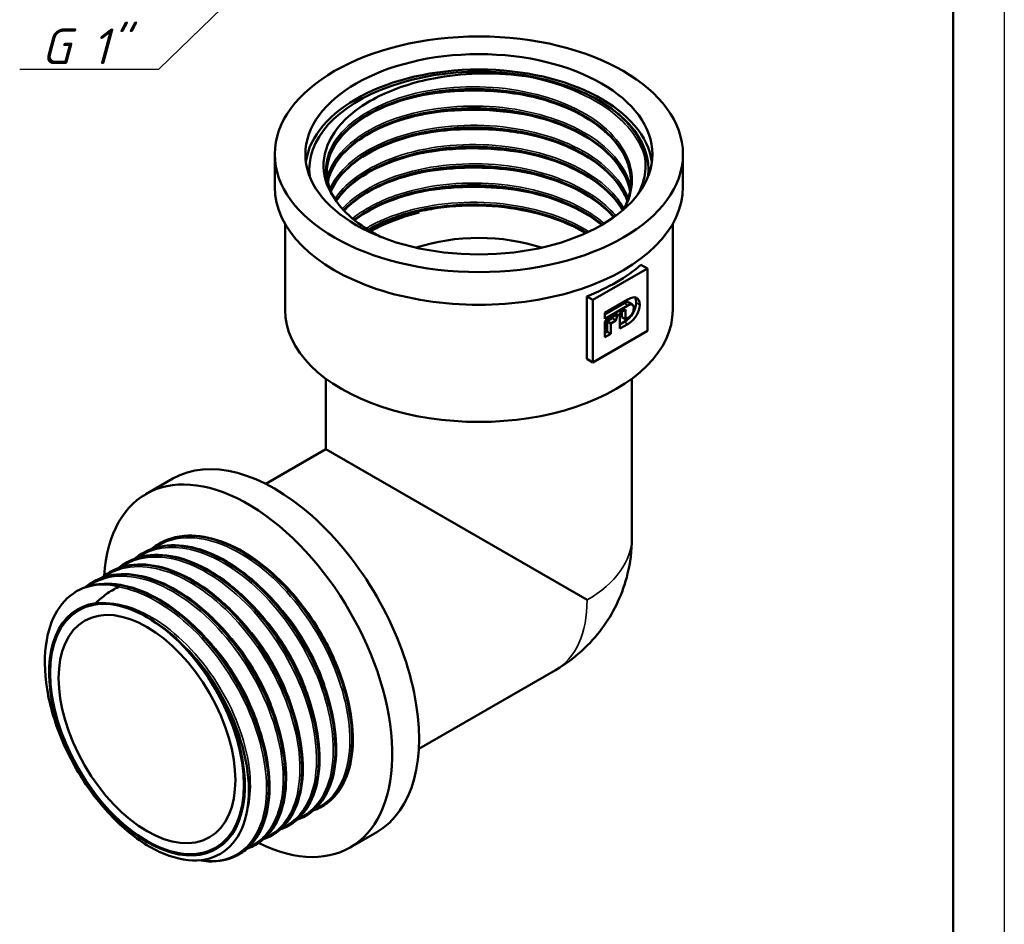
# Model space of a CAD drawing. Header units: millimetres. Extents: x -81 to 698, y -69 to 356.
# Tile 9 of 11: x 114 to 210, y 98 to 187. Entities that reach past the tile are written whole.
import ezdxf

# ---------------------------------------------------------------- set-up
doc = ezdxf.new("R2010")
doc.units = ezdxf.units.MM
for name, color, linetype, lineweight in [('Видимые тонкие (ГОСТ)', 7, 'Continuous', 35), ('Видимый контур (ГОСТ)', 7, 'Continuous', 50), ('Кромка (ГОСТ)', 7, 'Continuous', 50), ('Размер (ГОСТ)', 7, 'Continuous', 25)]:
    doc.layers.add(name, color=color, linetype=linetype, lineweight=lineweight)
doc.styles.add('Обычный текст (ГОСТ)', font='GOST Common Italic.ttf')
doc.dimstyles.new('Обычный (ГОСТ)', dxfattribs={"dimtxt": 3.5, "dimasz": 3.5, "dimexe": 1, "dimexo": 0, "dimgap": 0.5, "dimtad": 1, "dimrnd": 1e-08, "dimtxsty": 'Обычный текст (ГОСТ)', "dimblk": 'Filled-1', "dimcen": 0.09, "dimdle": 15, "dimclrd": 256, "dimclre": 256, "dimclrt": 256, "dimazin": 2, "dimtfac": 0.714286, "dimtdec": 3, "dimtmove": 0, "dimatfit": 3, "dimfxl": 1, "dimtolj": 1, "dimlwd": 25, "dimlwe": 25, "dimarcsym": 0})

# ---------------------------------------------------------------- blocks, each defined once
blk = doc.blocks.new('Рамки ГОСТ_ граница 297x210')
at = {"layer": 'Кромка (ГОСТ)', "lineweight": 25}
blk.add_line((210, 297), (210, 0), dxfattribs=at)
at = {"layer": 'Кромка (ГОСТ)'}
blk.add_line((205, 5), (205, 292), dxfattribs=at)
blk = doc.blocks.new('Filled-1')
at = {"color": 0}
for p, q in [((0, 0), (-1, 0.143)), ((-1, 0.143), (-1, -0.143)), ((-1, 0), (0, 0)), ((-1, -0.143), (0, 0))]:
    blk.add_line(p, q, dxfattribs=at)
at = {"color": 0, "flags": 128}
blk.add_lwpolyline([(-1, -0.143), (0, 0), (-1, 0.143), (-1, -0.143)], dxfattribs=at)
at = {"color": 0}
blk.add_solid([(-1, -0.143), (0, 0), (-1, 0.143), (-1, -0.143)], dxfattribs=at)
blk = doc.blocks.new('*D11')
at = {"layer": 'Defpoints', "color": 0, "linetype": 'Continuous', "transparency": 16777216}
for p in [(156.94, 210.796), (147.22, 201.331)]:
    blk.add_point(p, dxfattribs=at)
at = {"layer": 'Размер (ГОСТ)', "linetype": 'Continuous', "lineweight": 25, "transparency": 16777216}
for p, q in [((127.151, 181.786), (144.713, 198.889)), ((113.502, 181.786), (127.151, 181.786))]:
    blk.add_line(p, q, dxfattribs=at)
at = {"layer": 'Размер (ГОСТ)', "linetype": 'Continuous', "lineweight": 25, "transparency": 16777216, "xscale": 3.5, "yscale": 3.5, "zscale": 3.5, "rotation": 44.24078377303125}
blk.add_blockref('Filled-1', (147.22, 201.331), dxfattribs=at)
at = {"layer": 'Размер (ГОСТ)', "linetype": 'Continuous', "lineweight": 25, "transparency": 16777216, "insert": (113.502, 185.789), "char_height": 3.5, "attachment_point": 1, "style": 'Обычный текст (ГОСТ)'}
blk.add_mtext('\\A1; \\fGOST Common|b0|i1;\\H3.5000;G 1"', dxfattribs=at)

msp = doc.modelspace()

# ---------------------------------------------------------------- linework, layer by layer
at = {"layer": 'Видимые тонкие (ГОСТ)'}
for p, q in [((173.114, 158.652), (172.761, 158.856)), ((174.27, 158.708), (173.916, 158.913)), ((173.094, 156.821), (172.74, 157.025))]:
    msp.add_line(p, q, dxfattribs=at)
for centre, major_axis, start_param, end_param in [((158.506, 135.898), (15, 0), 5.49772, 6.283185), ((158.506, 135.897), (7.5, -12.99), 0, 0.785465)]:
    msp.add_ellipse(centre, major_axis=major_axis, ratio=0.57735, start_param=start_param, end_param=end_param, dxfattribs=at)
for points, knots in [([(162.74, 181.16), (166.354, 180.538), (169.617, 179.183), (171.824, 177.373), (173.318, 176.149), (174.322, 174.722), (174.76, 173.238)], [2.615652, 2.615652, 2.615652, 2.615652, 3.295239, 3.295239, 3.295239, 3.755036, 3.755036, 3.755036, 3.755036]), ([(143.995, 169.703), (143.108, 171.543), (143.396, 173.558), (144.796, 175.293), (146.195, 177.027), (148.695, 178.468), (151.751, 179.288), (154.806, 180.108), (158.394, 180.299), (161.734, 179.807), (165.073, 179.314), (168.14, 178.141), (170.268, 176.528), (172.394, 174.915), (173.567, 172.873), (173.53, 170.832), (173.514, 169.914), (173.253, 168.999), (172.772, 168.126)], [0.523357, 0.523357, 0.523357, 0.523357, 1.206724, 1.206724, 1.206724, 1.889843, 1.889843, 1.889843, 2.572716, 2.572716, 2.572716, 3.255348, 3.255348, 3.255348, 3.937744, 3.937744, 3.937744, 4.24449, 4.24449, 4.24449, 4.24449]), ([(151.535, 178.904), (153.659, 179.431), (155.99, 179.7), (158.332, 179.672), (160.475, 179.646), (162.619, 179.37), (164.611, 178.875)], [8.2030952, 8.2030952, 8.2030952, 8.2030952, 8.6288079, 8.6288079, 8.6288079, 9.0184617, 9.0184617, 9.0184617, 9.0184617]), ([(143.636, 171.167), (143.73, 171.543), (143.871, 171.915), (144.058, 172.279), (144.993, 174.105), (147.083, 175.733), (149.875, 176.797), (152.666, 177.859), (156.138, 178.349), (159.54, 178.146), (162.941, 177.942), (166.247, 177.046), (168.742, 175.637), (171.237, 174.229), (172.904, 172.317), (173.382, 170.301), (173.385, 170.29), (173.387, 170.279), (173.39, 170.268)], [7.21025, 7.21025, 7.21025, 7.21025, 7.346322, 7.346322, 7.346322, 8.027385, 8.027385, 8.027385, 8.708242, 8.708242, 8.708242, 9.388894, 9.388894, 9.388894, 10.069348, 10.069348, 10.069348, 10.072978, 10.072978, 10.072978, 10.072978]), ([(151.534, 177.019), (152.158, 177.175), (152.799, 177.309), (153.455, 177.418), (156.931, 177.997), (160.78, 177.884), (164.207, 177.089), (164.343, 177.058), (164.479, 177.025), (164.614, 176.992)], [14.4862805, 14.4862805, 14.4862805, 14.4862805, 14.6114561, 14.6114561, 14.6114561, 15.275282, 15.275282, 15.275282, 15.301647, 15.301647, 15.301647, 15.301647]), ([(143.907, 170.069), (144.573, 171.581), (146, 172.985), (147.999, 174.059), (150.431, 175.364), (153.691, 176.17), (157.077, 176.289), (160.462, 176.408), (163.949, 175.838), (166.787, 174.688), (169.624, 173.538), (171.791, 171.816), (172.823, 169.878), (172.951, 169.636), (173.062, 169.392), (173.155, 169.145)], [13.589595, 13.589595, 13.589595, 13.589595, 14.148106, 14.148106, 14.148106, 14.827276, 14.827276, 14.827276, 15.506279, 15.506279, 15.506279, 16.185119, 16.185119, 16.185119, 16.269679, 16.269679, 16.269679, 16.269679]), ([(151.534, 175.13), (153.895, 175.715), (156.513, 175.98), (159.114, 175.877), (160.995, 175.803), (162.862, 175.536), (164.611, 175.1)], [20.7694658, 20.7694658, 20.7694658, 20.7694658, 21.2425659, 21.2425659, 21.2425659, 21.5848323, 21.5848323, 21.5848323, 21.5848323]), ([(144.401, 169.079), (144.863, 169.785), (145.493, 170.456), (146.278, 171.064), (148.251, 172.591), (151.187, 173.713), (154.456, 174.173), (157.724, 174.634), (161.302, 174.43), (164.422, 173.59), (167.645, 172.723), (170.354, 171.182), (171.929, 169.303), (172.242, 168.93), (172.51, 168.544), (172.732, 168.149)], [19.985091, 19.985091, 19.985091, 19.985091, 20.254949, 20.254949, 20.254949, 20.932756, 20.932756, 20.932756, 21.610431, 21.610431, 21.610431, 22.310633, 22.310633, 22.310633, 22.449678, 22.449678, 22.449678, 22.449678]), ([(151.536, 173.243), (152.555, 173.498), (153.622, 173.694), (154.717, 173.822), (157.987, 174.207), (161.492, 173.993), (164.614, 173.217)], [27.0526511, 27.0526511, 27.0526511, 27.0526511, 27.2572769, 27.2572769, 27.2572769, 27.8680176, 27.8680176, 27.8680176, 27.8680176]), ([(145.118, 168.118), (145.151, 168.154), (145.184, 168.189), (145.218, 168.225), (146.808, 169.897), (149.457, 171.239), (152.59, 171.946), (155.722, 172.652), (159.316, 172.719), (162.594, 172.115), (165.87, 171.513), (168.809, 170.245), (170.774, 168.572), (171.203, 168.207), (171.584, 167.824), (171.917, 167.426)], [26.389186, 26.389186, 26.389186, 26.389186, 26.403596, 26.403596, 26.403596, 27.084224, 27.084224, 27.084224, 27.764459, 27.764459, 27.764459, 28.444316, 28.444316, 28.444316, 28.592504, 28.592504, 28.592504, 28.592504]), ([(151.533, 171.357), (154.331, 172.05), (157.496, 172.286), (160.557, 172.009), (161.946, 171.883), (163.311, 171.652), (164.611, 171.326)], [33.3358364, 33.3358364, 33.3358364, 33.3358364, 33.8967264, 33.8967264, 33.8967264, 34.1512029, 34.1512029, 34.1512029, 34.1512029]), ([(146.117, 167.154), (147.228, 168.05), (148.652, 168.822), (150.297, 169.402), (153.163, 170.414), (156.682, 170.834), (160.085, 170.558), (163.483, 170.283), (166.742, 169.314), (169.153, 167.847), (169.753, 167.483), (170.299, 167.088), (170.786, 166.67)], [32.801822, 32.801822, 32.801822, 32.801822, 33.19408, 33.19408, 33.19408, 33.877374, 33.877374, 33.877374, 34.5597, 34.5597, 34.5597, 34.729329, 34.729329, 34.729329, 34.729329]), ([(151.536, 169.468), (152.882, 169.804), (154.312, 170.037), (155.778, 170.152), (158.736, 170.383), (161.826, 170.133), (164.613, 169.441)], [39.6190218, 39.6190218, 39.6190218, 39.6190218, 39.8892107, 39.8892107, 39.8892107, 40.4343882, 40.4343882, 40.4343882, 40.4343882]), ([(147.434, 166.187), (147.75, 166.378), (148.083, 166.56), (148.43, 166.732), (150.962, 167.985), (154.292, 168.717), (157.7, 168.754), (161.099, 168.792), (164.551, 168.137), (167.31, 166.918), (168.021, 166.603), (168.684, 166.252), (169.293, 165.87)], [39.226582, 39.226582, 39.226582, 39.226582, 39.32024, 39.32024, 39.32024, 40.001585, 40.001585, 40.001585, 40.681339, 40.681339, 40.681339, 40.856528, 40.856528, 40.856528, 40.856528]), ([(125.066, 133.913), (126.454, 134.885), (128.264, 135.176), (130.239, 134.72), (132.626, 134.169), (135.238, 132.534), (137.518, 130.178), (139.795, 127.826), (141.725, 124.772), (142.902, 121.688), (144.077, 118.608), (144.493, 115.52), (144.073, 113.101), (143.672, 110.794), (142.514, 109.111), (140.845, 108.384)], [27.434052, 27.434052, 27.434052, 27.434052, 27.99923, 27.99923, 27.99923, 28.682129, 28.682129, 28.682129, 29.364085, 29.364085, 29.364085, 30.045164, 30.045164, 30.045164, 30.694541, 30.694541, 30.694541, 30.694541]), ([(126.702, 134.854), (127.695, 135.553), (128.901, 135.91), (130.237, 135.877), (132.482, 135.824), (135.079, 134.672), (137.477, 132.679), (139.87, 130.691), (142.049, 127.88), (143.556, 124.859), (145.061, 121.844), (145.888, 118.642), (145.87, 115.948), (145.853, 113.24), (144.982, 111.065), (143.461, 109.903), (143.158, 109.671), (142.829, 109.48), (142.478, 109.33)], [33.717237, 33.717237, 33.717237, 33.717237, 34.122164, 34.122164, 34.122164, 34.802878, 34.802878, 34.802878, 35.482092, 35.482092, 35.482092, 36.160061, 36.160061, 36.160061, 36.84173, 36.84173, 36.84173, 36.977726, 36.977726, 36.977726, 36.977726]), ([(123.43, 132.973), (123.507, 133.028), (123.585, 133.08), (123.665, 133.131), (125.388, 134.217), (127.72, 134.268), (130.17, 133.278), (132.618, 132.288), (135.166, 130.267), (137.277, 127.659), (139.386, 125.052), (141.044, 121.877), (141.904, 118.826), (142.764, 115.778), (142.822, 112.875), (142.079, 110.753), (141.521, 109.162), (140.516, 108.017), (139.208, 107.444)], [21.150866, 21.150866, 21.150866, 21.150866, 21.182358, 21.182358, 21.182358, 21.862816, 21.862816, 21.862816, 22.542885, 22.542885, 22.542885, 23.222581, 23.222581, 23.222581, 23.901922, 23.901922, 23.901922, 24.411355, 24.411355, 24.411355, 24.411355]), ([(121.798, 132.026), (122.224, 132.329), (122.689, 132.569), (123.19, 132.738), (125.137, 133.394), (127.597, 132.982), (130.057, 131.598), (132.515, 130.214), (134.956, 127.867), (136.867, 125.068), (138.822, 122.206), (140.208, 118.891), (140.727, 115.875), (141.239, 112.903), (140.908, 110.243), (139.818, 108.482), (139.252, 107.568), (138.484, 106.899), (137.572, 106.504)], [14.867681, 14.867681, 14.867681, 14.867681, 15.042007, 15.042007, 15.042007, 15.719727, 15.719727, 15.719727, 16.397315, 16.397315, 16.397315, 17.09053, 17.09053, 17.09053, 17.773665, 17.773665, 17.773665, 18.12817, 18.12817, 18.12817, 18.12817]), ([(120.166, 131.08), (121.027, 131.688), (122.048, 132.038), (123.178, 132.096), (125.36, 132.208), (127.933, 131.227), (130.354, 129.372), (132.774, 127.517), (135.026, 124.802), (136.637, 121.819), (138.248, 118.836), (139.207, 115.607), (139.321, 112.834), (139.435, 110.061), (138.703, 107.764), (137.296, 106.444), (136.895, 106.068), (136.439, 105.772), (135.94, 105.558)], [8.584645, 8.584645, 8.584645, 8.584645, 8.936016, 8.936016, 8.936016, 9.615086, 9.615086, 9.615086, 10.29399, 10.29399, 10.29399, 10.972733, 10.972733, 10.972733, 11.651317, 11.651317, 11.651317, 11.844938, 11.844938, 11.844938, 11.844938]), ([(123.179, 131.05), (125.523, 130.655), (128.13, 129.173), (130.45, 126.933), (132.769, 124.694), (134.784, 121.713), (136.072, 118.643), (137.359, 115.574), (137.911, 112.437), (137.621, 109.919), (137.33, 107.403), (136.201, 105.522), (134.489, 104.692), (133.536, 104.23), (132.407, 104.096), (131.189, 104.281)], [2.816255, 2.816255, 2.816255, 2.816255, 3.496999, 3.496999, 3.496999, 4.177541, 4.177541, 4.177541, 4.857885, 4.857885, 4.857885, 5.538035, 5.538035, 5.538035, 5.91655, 5.91655, 5.91655, 5.91655]), ([(137.785, 130.344), (139.421, 128.749), (140.897, 126.758), (142.006, 124.634), (142.798, 123.119), (143.4, 121.542), (143.786, 120.015)], [34.9207469, 34.9207469, 34.9207469, 34.9207469, 35.4542039, 35.4542039, 35.4542039, 35.8347301, 35.8347301, 35.8347301, 35.8347301]), ([(121.169, 129.463), (123.161, 129.678), (125.553, 128.846), (127.814, 127.166), (130.074, 125.487), (132.185, 122.973), (133.681, 120.204), (135.177, 117.436), (136.046, 114.437), (136.106, 111.895), (136.131, 110.807), (136.008, 109.807), (135.751, 108.932)], [2.615652, 2.615652, 2.615652, 2.615652, 3.314981, 3.314981, 3.314981, 4.014083, 4.014083, 4.014083, 4.712962, 4.712962, 4.712962, 5.012121, 5.012121, 5.012121, 5.012121]), ([(136.15, 129.4), (137.72, 127.87), (139.143, 125.977), (140.235, 123.949), (141.093, 122.355), (141.743, 120.685), (142.151, 119.071)], [28.6375616, 28.6375616, 28.6375616, 28.6375616, 29.1493269, 29.1493269, 29.1493269, 29.5515448, 29.5515448, 29.5515448, 29.5515448]), ([(134.516, 128.456), (136.116, 126.897), (137.563, 124.959), (138.663, 122.888), (139.491, 121.329), (140.119, 119.702), (140.517, 118.127)], [22.3543763, 22.3543763, 22.3543763, 22.3543763, 22.8760287, 22.8760287, 22.8760287, 23.2683595, 23.2683595, 23.2683595, 23.2683595]), ([(125.952, 128.102), (128.231, 126.863), (130.505, 124.695), (132.266, 122.102), (134.024, 119.513), (135.257, 116.521), (135.7, 113.816)], [3.138732, 3.138732, 3.138732, 3.138732, 3.839575, 3.839575, 3.839575, 4.539249, 4.539249, 4.539249, 4.539249]), ([(132.881, 127.512), (134.427, 126.006), (135.83, 124.148), (136.915, 122.155), (137.798, 120.534), (138.467, 118.83), (138.883, 117.184)], [16.071191, 16.071191, 16.071191, 16.071191, 16.5750465, 16.5750465, 16.5750465, 16.9851742, 16.9851742, 16.9851742, 16.9851742]), ([(131.244, 126.572), (132.839, 125.018), (134.282, 123.089), (135.381, 121.026), (136.214, 119.462), (136.847, 117.828), (137.247, 116.246)], [9.787699, 9.787699, 9.787699, 9.787699, 10.3075278, 10.3075278, 10.3075278, 10.7014685, 10.7014685, 10.7014685, 10.7014685])]:
    msp.add_open_spline(points, degree=3, knots=knots, dxfattribs=at)
for points in [[(170.225, 178.755), (171.943, 177.725), (173.27, 176.472), (174.106, 175.116)], [(151.533, 167.584), (152.298, 167.775), (153.09, 167.931), (153.901, 168.052)]]:
    msp.add_open_spline(points, degree=3, dxfattribs=at)
at = {"layer": 'Видимый контур (ГОСТ)'}
for p, q in [((138.506, 170.253), (138.506, 173.456)), ((178.506, 170.253), (178.506, 173.456)), ((139.506, 158.195), (139.506, 166.648)), ((177.506, 158.195), (177.506, 166.648)), ((175.018, 162.261), (169.684, 159.181)), ((174.385, 162.626), (175.018, 162.261)), ((175.018, 156.137), (175.018, 162.261)), ((169.074, 159.533), (169.074, 153.41)), ((169.074, 159.533), (169.684, 159.181)), ((170.85, 157.928), (173.106, 159.231)), ((169.684, 159.181), (169.684, 153.058)), ((172.761, 158.856), (170.85, 157.753)), ((173.114, 158.652), (170.85, 157.345)), ((173.541, 158.72), (173.188, 158.924)), ((170.85, 157.345), (170.85, 157.928)), ((170.85, 157.072), (172.132, 157.812)), ((171.586, 157.383), (171.068, 157.084)), ((171.628, 157.521), (171.586, 157.383)), ((171.94, 157.179), (171.586, 157.383)), ((172.132, 157.812), (171.94, 157.179)), ((172.31, 157.914), (172.882, 158.245)), ((172.31, 156.368), (172.31, 157.914)), ((172.528, 158.04), (172.528, 157.493)), ((172.882, 157.288), (172.528, 157.493)), ((172.882, 158.245), (172.882, 157.288)), ((172.882, 157.288), (173.114, 157.423)), ((170.85, 155.525), (170.85, 157.072)), ((171.422, 156.879), (171.068, 157.084)), ((171.068, 157.084), (171.068, 156.059)), ((171.94, 157.179), (171.422, 156.879)), ((171.422, 156.879), (171.422, 155.855)), ((172.74, 157.025), (172.31, 156.776)), ((173.094, 156.821), (172.31, 156.368)), ((169.684, 153.058), (175.018, 156.137)), ((171.068, 156.059), (170.85, 155.933)), ((171.422, 155.855), (170.85, 155.525)), ((171.422, 155.855), (171.068, 156.059)), ((169.074, 153.41), (169.684, 153.058)), ((143.506, 151.462), (143.506, 144.557)), ((173.506, 151.462), (173.506, 135.898)), ((143.506, 144.557), (137.61, 141.153)), ((169.112, 129.774), (143.506, 144.557)), ((128.495, 141.665), (125.878, 140.154)), ((127.199, 135.31), (127.185, 135.302)), ((125.564, 134.367), (125.551, 134.359)), ((123.93, 133.423), (123.916, 133.415)), ((122.296, 132.479), (122.282, 132.472)), ((120.661, 131.536), (120.647, 131.528)), ((166.006, 122.906), (152.609, 115.172)), ((143.161, 109.55), (143.147, 109.542)), ((141.527, 108.607), (141.513, 108.599)), ((139.892, 107.663), (139.878, 107.655)), ((138.258, 106.719), (138.244, 106.711)), ((148.495, 107.024), (145.878, 105.513)), ((136.623, 105.776), (136.61, 105.768)), ((134.989, 104.832), (134.975, 104.824))]:
    msp.add_line(p, q, dxfattribs=at)
for centre, major_axis in [((158.506, 173.456), (20, 0)), ((158.506, 173.456), (17, 0)), ((125.979, 117.118), (-6.716, 11.633)), ((125.979, 117.118), (-6.716, 11.633)), ((125.979, 117.118), (-6.125, 10.609))]:
    msp.add_ellipse(centre, major_axis=major_axis, ratio=0.57735, dxfattribs=at)
for centre, major_axis, start_param, end_param in [((158.506, 171.95), (16.62, 0), 6.214176, 9.493788), ((158.506, 171.95), (16.62, 0), 6.214176, 9.493788), ((158.506, 171.95), (17, 0), 0.076767, 3.064826), ((158.506, 170.253), (-20, 0), 0, 3.141593), ((158.506, 171.95), (14.908, 0), 3.903457, 3.956247), ((158.506, 158.187), (-12.25, 0), 4.186712, 5.238066), ((158.506, 168.65), (-19, 0), 2.160601, 2.560266), ((158.506, 158.195), (-19, 0), 0, 3.141593), ((138.495, 124.344), (10, -17.321), 0, 3.141593), ((135.878, 122.834), (10, -17.321), 5.570576, 10.13909), ((126.623, 117.49), (-7.572, 13.116), 6.139955, 6.192744), ((125.979, 117.118), (-6.784, 11.75), 6.048635, 11.235847)]:
    msp.add_ellipse(centre, major_axis=major_axis, ratio=0.57735, start_param=start_param, end_param=end_param, dxfattribs=at)
for points, knots in [([(143.995, 169.703), (143.395, 170.788), (143.171, 171.93), (143.491, 174.22), (144.044, 175.346), (145.879, 177.432), (147.153, 178.368), (150.276, 179.923), (152.102, 180.52), (155.458, 181.167), (156.896, 181.324), (159.824, 181.413), (161.3, 181.343), (162.74, 181.16)], [0, 0, 0, 0, 0.591535, 0.591535, 1.193577, 1.193577, 1.806121, 1.806121, 2.429164, 2.429164, 2.865721, 2.865721, 3.307331, 3.307331, 3.307331, 3.307331]), ([(162.74, 181.16), (163.694, 181.038), (164.857, 180.824), (167.632, 180.023), (169.021, 179.446), (170.225, 178.755)], [0, 0, 0, 0, 0.2930112, 0.2930112, 0.645583, 0.645583, 0.645583, 0.645583]), ([(173.408, 170.521), (173.503, 172.511), (172.443, 174.515), (170.447, 176.124), (168.425, 177.754), (165.457, 178.967), (162.184, 179.516), (158.891, 180.069), (155.311, 179.945), (152.229, 179.187), (149.161, 178.433), (146.607, 177.057), (145.119, 175.371), (144.064, 174.177), (143.55, 172.833), (143.61, 171.498)], [-3.955876, -3.955876, -3.955876, -3.955876, -3.28508, -3.28508, -3.28508, -2.605468, -2.605468, -2.605468, -1.921551, -1.921551, -1.921551, -1.240931, -1.240931, -1.240931, -0.758461, -0.758461, -0.758461, -0.758461]), ([(143.602, 171.713), (143.611, 173.245), (144.384, 174.776), (145.832, 176.071), (147.622, 177.671), (150.432, 178.899), (153.646, 179.47), (156.859, 180.042), (160.454, 179.953), (163.644, 179.208), (166.834, 178.463), (169.597, 177.068), (171.33, 175.313), (172.684, 173.941), (173.401, 172.356), (173.41, 170.77)], [7.069538, 7.069538, 7.069538, 7.069538, 7.623079, 7.623079, 7.623079, 8.307282, 8.307282, 8.307282, 8.991244, 8.991244, 8.991244, 9.674969, 9.674969, 9.674969, 10.209286, 10.209286, 10.209286, 10.209286]), ([(173.408, 171.019), (173.362, 171.982), (173.039, 172.955), (171.897, 174.752), (171.077, 175.601), (169.063, 177.079), (167.851, 177.729), (165.185, 178.766), (163.698, 179.166), (160.634, 179.675), (159.017, 179.789), (155.858, 179.722), (154.276, 179.54), (151.348, 178.909), (149.964, 178.453), (147.569, 177.332), (146.527, 176.655), (144.91, 175.176), (144.314, 174.357), (143.752, 173), (143.63, 172.464), (143.604, 171.929)], [0, 0, 0, 0, 0.496919, 0.496919, 0.980338, 0.980338, 1.455221, 1.455221, 1.929079, 1.929079, 2.403984, 2.403984, 2.879505, 2.879505, 3.354864, 3.354864, 3.829283, 3.829283, 4.302802, 4.302802, 4.60013, 4.60013, 4.60013, 4.60013]), ([(170.225, 178.755), (171.428, 178.064), (172.436, 177.266), (173.907, 175.59), (174.258, 174.893), (174.433, 174.448)], [0, 0, 0, 0, 0.5090901, 0.5090901, 0.9777657, 0.9777657, 0.9777657, 0.9777657]), ([(173.327, 169.825), (173.192, 170.557), (172.9, 171.286), (171.897, 172.865), (171.077, 173.714), (169.063, 175.192), (167.851, 175.842), (165.185, 176.878), (163.698, 177.279), (160.634, 177.788), (159.017, 177.902), (155.858, 177.835), (154.276, 177.653), (151.348, 177.022), (149.964, 176.566), (147.569, 175.445), (146.527, 174.768), (144.91, 173.288), (144.314, 172.47), (143.851, 171.351), (143.761, 171.062), (143.699, 170.772)], [0.119044, 0.119044, 0.119044, 0.119044, 0.496919, 0.496919, 0.980338, 0.980338, 1.455221, 1.455221, 1.929079, 1.929079, 2.403984, 2.403984, 2.879505, 2.879505, 3.354864, 3.354864, 3.829283, 3.829283, 4.302802, 4.302802, 4.464777, 4.464777, 4.464777, 4.464777]), ([(173.33, 169.838), (173.329, 169.845), (173.327, 169.852), (173.326, 169.859), (172.957, 171.877), (171.392, 173.812), (168.973, 175.258), (166.557, 176.701), (163.307, 177.646), (159.93, 177.902), (156.557, 178.157), (153.082, 177.723), (150.259, 176.709), (147.44, 175.696), (145.292, 174.112), (144.28, 172.316), (143.999, 171.817), (143.807, 171.304), (143.702, 170.784)], [-10.103656, -10.103656, -10.103656, -10.103656, -10.101278, -10.101278, -10.101278, -9.417705, -9.417705, -9.417705, -8.735031, -8.735031, -8.735031, -8.053187, -8.053187, -8.053187, -7.37211, -7.37211, -7.37211, -7.183182, -7.183182, -7.183182, -7.183182]), ([(143.706, 170.776), (143.88, 171.615), (144.279, 172.439), (144.899, 173.208), (146.284, 174.926), (148.759, 176.355), (151.785, 177.17), (154.81, 177.984), (158.364, 178.177), (161.676, 177.693), (164.986, 177.209), (168.03, 176.05), (170.147, 174.455), (171.908, 173.127), (173.017, 171.504), (173.326, 169.83)], [13.467337, 13.467337, 13.467337, 13.467337, 13.772564, 13.772564, 13.772564, 14.454813, 14.454813, 14.454813, 15.136788, 15.136788, 15.136788, 15.818563, 15.818563, 15.818563, 16.38594, 16.38594, 16.38594, 16.38594]), ([(173.072, 168.901), (173.016, 169.055), (172.953, 169.207), (172.884, 169.359), (171.989, 171.312), (169.945, 173.076), (167.194, 174.283), (164.445, 175.489), (161.009, 176.132), (157.632, 176.085), (154.256, 176.039), (150.963, 175.305), (148.464, 174.058), (146.257, 172.957), (144.684, 171.463), (143.995, 169.847)], [-16.278764, -16.278764, -16.278764, -16.278764, -16.225821, -16.225821, -16.225821, -15.544666, -15.544666, -15.544666, -14.863872, -14.863872, -14.863872, -14.183425, -14.183425, -14.183425, -13.582596, -13.582596, -13.582596, -13.582596]), ([(143.998, 169.839), (144.041, 169.943), (144.089, 170.046), (144.14, 170.148), (145.043, 171.962), (147.092, 173.584), (149.844, 174.651), (152.596, 175.717), (156.03, 176.219), (159.405, 176.033), (162.778, 175.847), (166.069, 174.975), (168.564, 173.59), (170.819, 172.339), (172.41, 170.676), (173.069, 168.893)], [19.866769, 19.866769, 19.866769, 19.866769, 19.905238, 19.905238, 19.905238, 20.585725, 20.585725, 20.585725, 21.266045, 21.266045, 21.266045, 21.946202, 21.946202, 21.946202, 22.561032, 22.561032, 22.561032, 22.561032]), ([(173.065, 168.882), (172.913, 169.293), (172.71, 169.698), (171.897, 170.977), (171.077, 171.827), (169.063, 173.304), (167.851, 173.954), (165.185, 174.991), (163.698, 175.392), (160.634, 175.9), (159.017, 176.015), (155.858, 175.948), (154.276, 175.766), (151.348, 175.135), (149.964, 174.678), (147.569, 173.558), (146.527, 172.88), (144.935, 171.425), (144.352, 170.634), (144.002, 169.828)], [0.282279, 0.282279, 0.282279, 0.282279, 0.496919, 0.496919, 0.980338, 0.980338, 1.455221, 1.455221, 1.929079, 1.929079, 2.403984, 2.403984, 2.879505, 2.879505, 3.354864, 3.354864, 3.829283, 3.829283, 4.287832, 4.287832, 4.287832, 4.287832]), ([(172.62, 167.985), (172.525, 168.154), (172.421, 168.321), (172.309, 168.486), (170.996, 170.412), (168.521, 172.056), (165.447, 173.06), (162.436, 174.043), (158.874, 174.406), (155.54, 174.083), (152.208, 173.761), (149.128, 172.758), (146.974, 171.308), (145.916, 170.596), (145.085, 169.779), (144.512, 168.907)], [-22.448814, -22.448814, -22.448814, -22.448814, -22.38897, -22.38897, -22.38897, -21.69005, -21.69005, -21.69005, -21.005409, -21.005409, -21.005409, -20.321263, -20.321263, -20.321263, -19.985261, -19.985261, -19.985261, -19.985261]), ([(144.516, 168.899), (145.26, 170.023), (146.437, 171.055), (147.96, 171.891), (150.344, 173.202), (153.561, 174.022), (156.916, 174.162), (160.369, 174.306), (163.943, 173.726), (166.826, 172.537), (169.505, 171.431), (171.568, 169.808), (172.615, 167.98)], [26.269472, 26.269472, 26.269472, 26.269472, 26.703043, 26.703043, 26.703043, 27.382032, 27.382032, 27.382032, 28.080952, 28.080952, 28.080952, 28.730739, 28.730739, 28.730739, 28.730739]), ([(172.603, 167.97), (172.557, 168.048), (172.51, 168.126), (171.897, 169.09), (171.077, 169.94), (169.063, 171.417), (167.851, 172.067), (165.185, 173.104), (163.698, 173.504), (160.634, 174.013), (159.017, 174.127), (155.858, 174.06), (154.276, 173.878), (151.348, 173.248), (149.964, 172.791), (147.569, 171.671), (146.527, 170.993), (145.243, 169.819), (144.842, 169.358), (144.522, 168.882)], [0.45459, 0.45459, 0.45459, 0.45459, 0.496919, 0.496919, 0.980338, 0.980338, 1.455221, 1.455221, 1.929079, 1.929079, 2.403984, 2.403984, 2.879505, 2.879505, 3.354864, 3.354864, 3.829283, 3.829283, 4.107303, 4.107303, 4.107303, 4.107303]), ([(174.433, 174.448), (174.902, 173.248), (174.965, 172.008), (174.483, 170.358), (174.301, 169.926), (174.068, 169.504)], [0, 0, 0, 0, 0.6388858, 0.6388858, 0.8699948, 0.8699948, 0.8699948, 0.8699948]), ([(171.76, 167.31), (171.58, 167.521), (171.386, 167.728), (171.178, 167.929), (169.398, 169.656), (166.611, 171.015), (163.42, 171.726), (160.23, 172.437), (156.658, 172.497), (153.477, 171.907), (150.297, 171.317), (147.529, 170.082), (145.772, 168.484), (145.588, 168.316), (145.415, 168.145), (145.254, 167.97)], [-28.584415, -28.584415, -28.584415, -28.584415, -28.504956, -28.504956, -28.504956, -27.8248, -27.8248, -27.8248, -27.144804, -27.144804, -27.144804, -26.464963, -26.464963, -26.464963, -26.393713, -26.393713, -26.393713, -26.393713]), ([(145.265, 167.962), (145.686, 168.417), (146.183, 168.849), (146.751, 169.251), (148.833, 170.724), (151.852, 171.768), (155.152, 172.14), (158.45, 172.511), (162.006, 172.209), (165.047, 171.283), (167.905, 170.413), (170.291, 168.999), (171.753, 167.304)], [32.67798, 32.67798, 32.67798, 32.67798, 32.863648, 32.863648, 32.863648, 33.545181, 33.545181, 33.545181, 34.226336, 34.226336, 34.226336, 34.866367, 34.866367, 34.866367, 34.866367]), ([(171.729, 167.287), (171.26, 167.82), (170.699, 168.33), (169.063, 169.53), (167.851, 170.18), (165.185, 171.217), (163.698, 171.617), (160.634, 172.126), (159.017, 172.24), (155.858, 172.173), (154.276, 171.991), (151.348, 171.36), (149.964, 170.904), (147.569, 169.783), (146.527, 169.106), (145.565, 168.226), (145.42, 168.084), (145.283, 167.939)], [0.676733, 0.676733, 0.676733, 0.676733, 0.980338, 0.980338, 1.455221, 1.455221, 1.929079, 1.929079, 2.403984, 2.403984, 2.879505, 2.879505, 3.354864, 3.354864, 3.829283, 3.829283, 3.918756, 3.918756, 3.918756, 3.918756]), ([(143.604, 171.498), (143.647, 170.599), (143.968, 169.69), (144.722, 168.588), (144.919, 168.34), (145.137, 168.097)], [0, 0, 0, 0, 0.5000544, 0.5000544, 0.6489931, 0.6489931, 0.6489931, 0.6489931]), ([(170.602, 166.559), (170.357, 166.765), (170.098, 166.964), (169.825, 167.157), (167.62, 168.71), (164.513, 169.808), (161.18, 170.227), (157.848, 170.646), (154.313, 170.384), (151.343, 169.512), (149.333, 168.923), (147.591, 168.057), (146.278, 167.019)], [-34.718704, -34.718704, -34.718704, -34.718704, -34.634214, -34.634214, -34.634214, -33.952439, -33.952439, -33.952439, -33.27086, -33.27086, -33.27086, -32.809666, -32.809666, -32.809666, -32.809666]), ([(146.285, 167.013), (147.927, 168.306), (150.249, 169.325), (152.9, 169.889), (156.047, 170.558), (159.636, 170.58), (162.883, 169.936), (165.958, 169.326), (168.706, 168.122), (170.592, 166.553)], [39.09401, 39.09401, 39.09401, 39.09401, 39.669724, 39.669724, 39.669724, 40.353296, 40.353296, 40.353296, 41.000608, 41.000608, 41.000608, 41.000608]), ([(170.552, 166.53), (170.394, 166.659), (170.23, 166.786), (169.063, 167.643), (167.851, 168.293), (165.185, 169.329), (163.698, 169.73), (160.634, 170.239), (159.017, 170.353), (155.858, 170.286), (154.276, 170.104), (151.348, 169.473), (149.964, 169.017), (147.848, 168.026), (147.02, 167.527), (146.319, 166.984)], [0.899881, 0.899881, 0.899881, 0.899881, 0.980338, 0.980338, 1.455221, 1.455221, 1.929079, 1.929079, 2.403984, 2.403984, 2.879505, 2.879505, 3.354864, 3.354864, 3.718922, 3.718922, 3.718922, 3.718922]), ([(172.669, 168.027), (172.929, 168.495), (173.123, 168.975), (173.337, 169.809), (173.391, 170.165), (173.408, 170.521)], [4.167315, 4.167315, 4.167315, 4.167315, 4.4181057, 4.4181057, 4.6016871, 4.6016871, 4.6016871, 4.6016871]), ([(147.72, 166.009), (146.747, 166.597), (145.92, 167.256), (144.608, 168.661), (144.234, 169.271), (143.995, 169.703)], [0.0346951, 0.0346951, 0.0346951, 0.0346951, 0.457528, 0.457528, 0.8625253, 0.8625253, 0.8625253, 0.8625253]), ([(169.067, 165.764), (168.847, 165.898), (168.62, 166.029), (168.386, 166.154), (165.842, 167.523), (162.508, 168.366), (159.113, 168.514), (155.72, 168.662), (152.289, 168.116), (149.57, 167.009), (148.876, 166.726), (148.23, 166.408), (147.639, 166.059)], [-40.842559, -40.842559, -40.842559, -40.842559, -40.779757, -40.779757, -40.779757, -40.096033, -40.096033, -40.096033, -39.412541, -39.412541, -39.412541, -39.238067, -39.238067, -39.238067, -39.238067]), ([(147.654, 166.05), (148.614, 166.612), (149.717, 167.098), (150.925, 167.482), (153.839, 168.407), (157.349, 168.735), (160.696, 168.38), (163.834, 168.047), (166.808, 167.115), (169.052, 165.758)], [45.522549, 45.522549, 45.522549, 45.522549, 45.804998, 45.804998, 45.804998, 46.485922, 46.485922, 46.485922, 47.12433, 47.12433, 47.12433, 47.12433]), ([(168.99, 165.729), (168.237, 166.176), (167.404, 166.579), (165.185, 167.442), (163.698, 167.843), (160.634, 168.351), (159.017, 168.466), (155.858, 168.399), (154.276, 168.217), (151.348, 167.586), (149.964, 167.129), (148.396, 166.396), (148.042, 166.212), (147.705, 166.018)], [1.139366, 1.139366, 1.139366, 1.139366, 1.455221, 1.455221, 1.929079, 1.929079, 2.403984, 2.403984, 2.879505, 2.879505, 3.354864, 3.354864, 3.501251, 3.501251, 3.501251, 3.501251]), ([(152.655, 167.737), (151.39, 167.421), (150.196, 167.014), (148.677, 166.331), (148.269, 166.128), (147.88, 165.914)], [0.2234949, 0.2234949, 0.2234949, 0.2234949, 0.6388858, 0.6388858, 0.8009058, 0.8009058, 0.8009058, 0.8009058]), ([(126.963, 135.166), (127.091, 135.249), (127.223, 135.327), (127.359, 135.399), (129.169, 136.357), (131.562, 136.259), (134.037, 135.135), (136.505, 134.013), (139.038, 131.877), (141.102, 129.191), (143.163, 126.511), (144.744, 123.303), (145.519, 120.26), (146.298, 117.204), (146.258, 114.337), (145.421, 112.285), (144.887, 110.974), (144.029, 110.002), (142.944, 109.439)], [33.743251, 33.743251, 33.743251, 33.743251, 33.794064, 33.794064, 33.794064, 34.473063, 34.473063, 34.473063, 35.150631, 35.150631, 35.150631, 35.827022, 35.827022, 35.827022, 36.50654, 36.50654, 36.50654, 36.940666, 36.940666, 36.940666, 36.940666]), ([(143.158, 109.557), (143.755, 109.899), (144.278, 110.37), (144.706, 110.963), (145.895, 112.608), (146.348, 115.177), (145.955, 118.108), (145.562, 121.038), (144.326, 124.309), (142.501, 127.21), (140.676, 130.11), (138.274, 132.62), (135.799, 134.19), (133.326, 135.761), (130.796, 136.382), (128.743, 135.913), (128.192, 135.787), (127.676, 135.582), (127.202, 135.306)], [-43.196899, -43.196899, -43.196899, -43.196899, -42.952225, -42.952225, -42.952225, -42.273246, -42.273246, -42.273246, -41.594459, -41.594459, -41.594459, -40.915861, -40.915861, -40.915861, -40.237446, -40.237446, -40.237446, -40.055306, -40.055306, -40.055306, -40.055306]), ([(127.428, 135.435), (128.299, 135.884), (129.308, 136.104), (131.433, 136.063), (132.574, 135.807), (134.884, 134.861), (136.082, 134.151), (138.378, 132.373), (139.503, 131.28), (141.538, 128.86), (142.474, 127.503), (144.044, 124.698), (144.699, 123.216), (145.654, 120.314), (145.967, 118.857), (146.215, 116.148), (146.154, 114.862), (145.667, 112.618), (145.235, 111.632), (144.274, 110.383), (143.84, 109.981), (143.355, 109.669)], [0, 0, 0, 0, 0.479295, 0.479295, 0.953519, 0.953519, 1.436352, 1.436352, 1.920702, 1.920702, 2.404048, 2.404048, 2.886726, 2.886726, 3.369535, 3.369535, 3.853269, 3.853269, 4.337856, 4.337856, 4.638686, 4.638686, 4.638686, 4.638686]), ([(125.331, 134.218), (125.815, 134.532), (126.346, 134.768), (126.917, 134.918), (128.952, 135.45), (131.481, 134.885), (133.968, 133.353), (136.452, 131.824), (138.877, 129.341), (140.732, 126.449), (142.584, 123.561), (143.854, 120.287), (144.282, 117.339), (144.708, 114.395), (144.291, 111.799), (143.132, 110.117), (142.644, 109.408), (142.026, 108.864), (141.309, 108.497)], [27.460066, 27.460066, 27.460066, 27.460066, 27.651382, 27.651382, 27.651382, 28.332748, 28.332748, 28.332748, 29.013189, 29.013189, 29.013189, 29.692771, 29.692771, 29.692771, 30.37156, 30.37156, 30.37156, 30.657481, 30.657481, 30.657481, 30.657481]), ([(141.526, 108.608), (141.687, 108.7), (141.842, 108.801), (141.99, 108.912), (143.526, 110.058), (144.417, 112.214), (144.46, 114.911), (144.504, 117.607), (143.699, 120.825), (142.207, 123.866), (140.714, 126.907), (138.544, 129.75), (136.149, 131.78), (133.754, 133.808), (131.151, 135.009), (128.884, 135.117), (127.654, 135.176), (126.528, 134.912), (125.568, 134.36)], [-36.913714, -36.913714, -36.913714, -36.913714, -36.847997, -36.847997, -36.847997, -36.170604, -36.170604, -36.170604, -35.493368, -35.493368, -35.493368, -34.816284, -34.816284, -34.816284, -34.139348, -34.139348, -34.139348, -33.772121, -33.772121, -33.772121, -33.772121]), ([(125.794, 134.492), (126.665, 134.94), (127.674, 135.16), (129.799, 135.119), (130.939, 134.863), (133.249, 133.918), (134.448, 133.208), (136.744, 131.429), (137.869, 130.336), (139.904, 127.916), (140.839, 126.559), (142.41, 123.755), (143.065, 122.273), (144.02, 119.37), (144.332, 117.914), (144.581, 115.204), (144.52, 113.918), (144.033, 111.675), (143.6, 110.689), (142.639, 109.44), (142.206, 109.037), (141.721, 108.725)], [0, 0, 0, 0, 0.479295, 0.479295, 0.953519, 0.953519, 1.436352, 1.436352, 1.920702, 1.920702, 2.404048, 2.404048, 2.886726, 2.886726, 3.369535, 3.369535, 3.853269, 3.853269, 4.337856, 4.337856, 4.638686, 4.638686, 4.638686, 4.638686]), ([(173.506, 135.898), (173.506, 134.537), (173.333, 133.391), (172.838, 131.347), (172.512, 130.449), (171.739, 128.774), (171.291, 127.998), (170.228, 126.492), (169.613, 125.761), (168.09, 124.31), (167.184, 123.586), (166.006, 122.906)], [1.570796, 1.570796, 1.570796, 1.570796, 1.884956, 1.884956, 2.199115, 2.199115, 2.513274, 2.513274, 2.827433, 2.827433, 3.141593, 3.141593, 3.141593, 3.141593]), ([(123.698, 133.272), (124.609, 133.858), (125.686, 134.17), (126.869, 134.174), (129.104, 134.18), (131.706, 133.087), (134.127, 131.137), (136.547, 129.187), (138.77, 126.395), (140.33, 123.369), (141.889, 120.344), (142.776, 117.106), (142.813, 114.358), (142.849, 111.612), (142.037, 109.375), (140.562, 108.134), (140.288, 107.905), (139.993, 107.709), (139.678, 107.549)], [21.176881, 21.176881, 21.176881, 21.176881, 21.536223, 21.536223, 21.536223, 22.214883, 22.214883, 22.214883, 22.893176, 22.893176, 22.893176, 23.571118, 23.571118, 23.571118, 24.248725, 24.248725, 24.248725, 24.374296, 24.374296, 24.374296, 24.374296]), ([(139.891, 107.665), (141.336, 108.506), (142.328, 110.128), (142.679, 112.271), (143.082, 114.728), (142.639, 117.853), (141.434, 120.96), (140.229, 124.064), (138.271, 127.127), (135.971, 129.477), (133.673, 131.826), (131.05, 133.447), (128.656, 133.98), (126.886, 134.375), (125.25, 134.172), (123.932, 133.419)], [-30.630528, -30.630528, -30.630528, -30.630528, -30.036236, -30.036236, -30.036236, -29.354552, -29.354552, -29.354552, -28.673349, -28.673349, -28.673349, -27.992611, -27.992611, -27.992611, -27.488936, -27.488936, -27.488936, -27.488936]), ([(124.159, 133.548), (125.03, 133.996), (126.04, 134.217), (128.164, 134.175), (129.305, 133.92), (131.615, 132.974), (132.814, 132.264), (135.109, 130.485), (136.235, 129.393), (138.27, 126.973), (139.205, 125.615), (140.775, 122.811), (141.43, 121.329), (142.386, 118.427), (142.698, 116.97), (142.946, 114.261), (142.885, 112.975), (142.399, 110.731), (141.966, 109.745), (141.005, 108.496), (140.571, 108.094), (140.087, 107.782)], [0, 0, 0, 0, 0.479295, 0.479295, 0.953519, 0.953519, 1.436352, 1.436352, 1.920702, 1.920702, 2.404048, 2.404048, 2.886726, 2.886726, 3.369535, 3.369535, 3.853269, 3.853269, 4.337856, 4.337856, 4.638686, 4.638686, 4.638686, 4.638686]), ([(122.061, 132.331), (123.29, 133.115), (124.82, 133.398), (126.495, 133.127), (128.951, 132.73), (131.702, 131.139), (134.116, 128.734), (136.456, 126.405), (138.463, 123.333), (139.709, 120.202), (140.945, 117.098), (141.424, 113.958), (141.055, 111.474), (140.711, 109.157), (139.633, 107.426), (138.044, 106.603)], [14.893695, 14.893695, 14.893695, 14.893695, 15.377186, 15.377186, 15.377186, 16.086661, 16.086661, 16.086661, 16.773964, 16.773964, 16.773964, 17.455649, 17.455649, 17.455649, 18.09111, 18.09111, 18.09111, 18.09111]), ([(138.254, 106.725), (139.301, 107.334), (140.118, 108.341), (140.614, 109.674), (141.397, 111.775), (141.379, 114.669), (140.553, 117.729), (139.727, 120.787), (138.097, 123.988), (136.003, 126.638), (133.909, 129.286), (131.364, 131.365), (128.901, 132.421), (126.44, 133.476), (124.077, 133.502), (122.307, 132.486), (122.303, 132.484), (122.299, 132.482), (122.296, 132.479)], [-24.347343, -24.347343, -24.347343, -24.347343, -23.917024, -23.917024, -23.917024, -23.239082, -23.239082, -23.239082, -22.561475, -22.561475, -22.561475, -21.884188, -21.884188, -21.884188, -21.207204, -21.207204, -21.207204, -21.20575, -21.20575, -21.20575, -21.20575]), ([(122.525, 132.605), (123.396, 133.053), (124.405, 133.273), (126.53, 133.232), (127.67, 132.976), (129.98, 132.03), (131.179, 131.321), (133.475, 129.542), (134.6, 128.449), (136.635, 126.029), (137.571, 124.672), (139.141, 121.867), (139.796, 120.386), (140.751, 117.483), (141.063, 116.026), (141.312, 113.317), (141.251, 112.031), (140.764, 109.787), (140.331, 108.801), (139.371, 107.553), (138.937, 107.15), (138.452, 106.838)], [0, 0, 0, 0, 0.479295, 0.479295, 0.953519, 0.953519, 1.436352, 1.436352, 1.920702, 1.920702, 2.404048, 2.404048, 2.886726, 2.886726, 3.369535, 3.369535, 3.853269, 3.853269, 4.337856, 4.337856, 4.638686, 4.638686, 4.638686, 4.638686]), ([(120.425, 131.392), (122.135, 132.492), (124.451, 132.571), (126.892, 131.617), (129.346, 130.658), (131.91, 128.663), (134.046, 126.068), (136.182, 123.473), (137.877, 120.296), (138.778, 117.227), (139.679, 114.158), (139.782, 111.217), (139.078, 109.043), (138.567, 107.466), (137.634, 106.301), (136.407, 105.663)], [8.61051, 8.61051, 8.61051, 8.61051, 9.28465, 9.28465, 9.28465, 9.962203, 9.962203, 9.962203, 10.639596, 10.639596, 10.639596, 11.316833, 11.316833, 11.316833, 11.807925, 11.807925, 11.807925, 11.807925]), ([(136.62, 105.783), (137.272, 106.157), (137.835, 106.685), (138.284, 107.355), (139.427, 109.061), (139.823, 111.677), (139.375, 114.633), (138.927, 117.586), (137.638, 120.855), (135.775, 123.73), (133.914, 126.602), (131.491, 129.061), (129.015, 130.569), (126.541, 132.076), (124.032, 132.625), (122.012, 132.09), (121.533, 131.964), (121.082, 131.776), (120.664, 131.532)], [-18.064158, -18.064158, -18.064158, -18.064158, -17.797012, -17.797012, -17.797012, -17.11743, -17.11743, -17.11743, -16.438641, -16.438641, -16.438641, -15.760581, -15.760581, -15.760581, -15.083187, -15.083187, -15.083187, -14.922565, -14.922565, -14.922565, -14.922565]), ([(120.89, 131.661), (121.761, 132.109), (122.771, 132.329), (124.896, 132.288), (126.036, 132.032), (128.346, 131.087), (129.545, 130.377), (131.84, 128.598), (132.966, 127.506), (135.001, 125.085), (135.936, 123.728), (137.507, 120.924), (138.162, 119.442), (139.117, 116.539), (139.429, 115.083), (139.678, 112.373), (139.616, 111.087), (139.13, 108.844), (138.697, 107.858), (137.736, 106.609), (137.303, 106.206), (136.818, 105.894)], [0, 0, 0, 0, 0.479295, 0.479295, 0.953519, 0.953519, 1.436352, 1.436352, 1.920702, 1.920702, 2.404048, 2.404048, 2.886726, 2.886726, 3.369535, 3.369535, 3.853269, 3.853269, 4.337856, 4.337856, 4.638686, 4.638686, 4.638686, 4.638686]), ([(119.538, 130.853), (120.436, 131.253), (121.467, 131.421), (123.624, 131.28), (124.775, 130.974), (127.095, 129.932), (128.293, 129.176), (130.572, 127.317), (131.682, 126.189), (133.675, 123.714), (134.584, 122.336), (136.094, 119.507), (136.714, 118.021), (137.596, 115.125), (137.868, 113.68), (138.037, 111.009), (137.935, 109.749), (137.37, 107.572), (136.898, 106.625), (135.949, 105.527), (135.584, 105.208), (135.183, 104.951)], [0, 0, 0, 0, 0.479629, 0.479629, 0.954819, 0.954819, 1.438131, 1.438131, 1.922405, 1.922405, 2.405645, 2.405645, 2.888298, 2.888298, 3.37117, 3.37117, 3.855038, 3.855038, 4.339563, 4.339563, 4.587875, 4.587875, 4.587875, 4.587875]), ([(134.988, 104.835), (135.284, 105.004), (135.562, 105.206), (135.819, 105.44), (137.248, 106.743), (138.006, 109.028), (137.917, 111.799), (137.828, 114.583), (136.885, 117.838), (135.279, 120.855), (133.679, 123.859), (131.431, 126.605), (129.006, 128.497), (126.578, 130.392), (123.988, 131.418), (121.779, 131.347), (121.063, 131.324), (120.386, 131.19), (119.765, 130.947)], [-11.780972, -11.780972, -11.780972, -11.780972, -11.65957, -11.65957, -11.65957, -10.983178, -10.983178, -10.983178, -10.303661, -10.303661, -10.303661, -9.626918, -9.626918, -9.626918, -8.949386, -8.949386, -8.949386, -8.729821, -8.729821, -8.729821, -8.729821]), ([(120.209, 131.096), (122.21, 131.686), (124.716, 131.189), (127.198, 129.719), (129.68, 128.25), (132.121, 125.82), (134.008, 122.96), (135.895, 120.101), (137.216, 116.832), (137.698, 113.866), (138.179, 110.901), (137.82, 108.259), (136.71, 106.517), (136.205, 105.724), (135.546, 105.12), (134.772, 104.722)], [2.499425, 2.499425, 2.499425, 2.499425, 3.1788, 3.1788, 3.1788, 3.857976, 3.857976, 3.857976, 4.536955, 4.536955, 4.536955, 5.215741, 5.215741, 5.215741, 5.52474, 5.52474, 5.52474, 5.52474]), ([(120.209, 131.096), (121.347, 131.419), (122.359, 131.28), (122.96, 131.155), (123.086, 131.118), (123.157, 131.085), (123.17, 131.078), (123.181, 131.07), (123.183, 131.068), (123.185, 131.065), (123.186, 131.063), (123.187, 131.062), (123.187, 131.061), (123.187, 131.06), (123.187, 131.059), (123.187, 131.058), (123.186, 131.057), (123.186, 131.056), (123.185, 131.055), (123.183, 131.053), (123.181, 131.051), (123.179, 131.05)], [-0.1081131, -0.1081131, -0.1081131, -0.1081131, -0.0362071, -0.0362071, -0.0089842, -0.0089842, -0.0040662, -0.0040662, -0.0027348, -0.0027348, -0.0022028, -0.0022028, -0.0019063, -0.0019063, -0.0016656, -0.0016656, -0.0013968, -0.0013968, -0.0009815, -0.0009815, 0, 0, 0, 0]), ([(116.146, 125.838), (116.365, 127.096), (116.789, 128.182), (118.014, 129.936), (118.818, 130.58), (119.765, 130.947)], [-1.033151, -1.033151, -1.033151, -1.033151, -0.523113, -0.523113, 0, 0, 0, 0]), ([(123.179, 131.05), (122.759, 130.845), (122.357, 130.605), (121.616, 130.069), (121.277, 129.778), (120.957, 129.456)], [-0.3681731, -0.3681731, -0.3681731, -0.3681731, -0.1803567, -0.1803567, -0.0042072, -0.0042072, -0.0042072, -0.0042072]), ([(125.952, 128.102), (124.98, 128.66), (124.019, 129.048), (122.258, 129.453), (121.612, 129.47), (121.169, 129.463)], [0, 0, 0, 0, 0.4123246, 0.4123246, 0.7782861, 0.7782861, 0.7782861, 0.7782861]), ([(130.741, 123.968), (130.297, 124.484), (129.649, 125.209), (127.886, 126.828), (126.924, 127.544), (125.952, 128.102)], [0, 0, 0, 0, 0.2112643, 0.2112643, 0.4494086, 0.4494086, 0.4494086, 0.4494086]), ([(130.953, 123.718), (131.58, 122.96), (132.166, 122.147), (133.298, 120.342), (133.827, 119.347), (134.992, 116.716), (135.493, 115.077), (136.017, 111.924), (136.031, 110.443), (135.564, 107.838), (135.082, 106.743), (133.68, 105.094), (132.769, 104.56), (130.633, 104.136), (129.425, 104.256), (126.87, 105.149), (125.545, 105.918), (122.955, 108.018), (121.715, 109.333), (119.486, 112.349), (118.521, 114.023), (117.003, 117.517), (116.468, 119.305), (115.909, 122.761), (115.894, 124.395), (116.146, 125.838)], [-6.261758, -6.261758, -6.261758, -6.261758, -5.959311, -5.959311, -5.620965, -5.620965, -5.081335, -5.081335, -4.53671, -4.53671, -3.987091, -3.987091, -3.432479, -3.432479, -2.872874, -2.872874, -2.308278, -2.308278, -1.738692, -1.738692, -1.164116, -1.164116, -0.584552, -0.584552, 0, 0, 0, 0]), ([(134.775, 104.715), (133.963, 104.297), (133.014, 104.106), (131.701, 104.169), (131.387, 104.205), (131.068, 104.263)], [0, 0, 0, 0, 0.4765479, 0.4765479, 0.6213809, 0.6213809, 0.6213809, 0.6213809])]:
    msp.add_open_spline(points, degree=3, knots=knots, dxfattribs=at)
for points in [[(148.997, 165.32), (148.751, 165.439), (148.511, 165.562), (148.278, 165.689)], [(173.106, 159.231), (173.843, 159.656), (174.27, 159.409), (174.27, 158.708)], [(173.789, 159.438), (173.873, 159.314), (173.916, 159.136), (173.916, 158.913)], [(173.916, 158.913), (173.916, 158.219), (173.483, 157.453), (172.74, 157.025)], [(173.188, 158.924), (173.088, 158.982), (172.94, 158.96), (172.761, 158.856)], [(174.27, 158.708), (174.27, 158.015), (173.837, 157.249), (173.094, 156.821)], [(173.684, 158.366), (173.684, 158.751), (173.456, 158.85), (173.114, 158.652)], [(173.114, 157.423), (173.456, 157.62), (173.684, 157.972), (173.684, 158.366)], [(126.415, 134.765), (126.59, 134.91), (126.773, 135.045), (126.962, 135.166)], [(124.781, 133.821), (124.956, 133.967), (125.138, 134.101), (125.328, 134.223)], [(123.145, 132.877), (123.32, 133.023), (123.503, 133.157), (123.693, 133.279)], [(121.511, 131.933), (121.686, 132.079), (121.869, 132.213), (122.059, 132.336)], [(119.877, 130.99), (120.052, 131.136), (120.235, 131.27), (120.425, 131.392)], [(121.169, 129.463), (121.098, 129.462), (121.027, 129.46), (120.957, 129.456)], [(130.953, 123.718), (130.883, 123.802), (130.812, 123.886), (130.741, 123.968)], [(142.947, 109.433), (142.738, 109.325), (142.519, 109.233), (142.292, 109.155)], [(141.313, 108.49), (141.103, 108.382), (140.884, 108.289), (140.658, 108.212)], [(139.679, 107.546), (139.469, 107.438), (139.25, 107.345), (139.023, 107.268)], [(138.044, 106.602), (137.835, 106.495), (137.616, 106.402), (137.389, 106.324)], [(136.41, 105.659), (136.2, 105.551), (135.981, 105.458), (135.755, 105.381)]]:
    msp.add_open_spline(points, degree=3, dxfattribs=at)

# ---------------------------------------------------------------- block references
msp.add_blockref('Рамки ГОСТ_ граница 297x210', (0, 0))

# ---------------------------------------------------------------- dimensions: what is measured, and where the dimension line sits
at = {"layer": 'Размер (ГОСТ)', "linetype": 'Continuous', "lineweight": 25}
dim = msp.add_radius_dim(center=(156.94, 210.796), mpoint=(147.22, 201.331), text=' \\fGOST Common|b0|i1;\\H3.5000;G 1"', dimstyle='Обычный (ГОСТ)', override={"dimgap": 0.5, "dimtih": 1, "dimtoh": 1, "dimdec": 2, "dimlfac": 1, "dimcen": 0, "dimtol": 0, "dimlim": 0, "dimtp": 0, "dimtm": 0, "dimtdec": 3, "dimtofl": 0}, dxfattribs=at)
dim.commit()
dim.dimension.update_dxf_attribs({"geometry": '*D11', "text_midpoint": (118.407, 181.786), "dimtype": 164})

doc.saveas('drawing.dxf')
